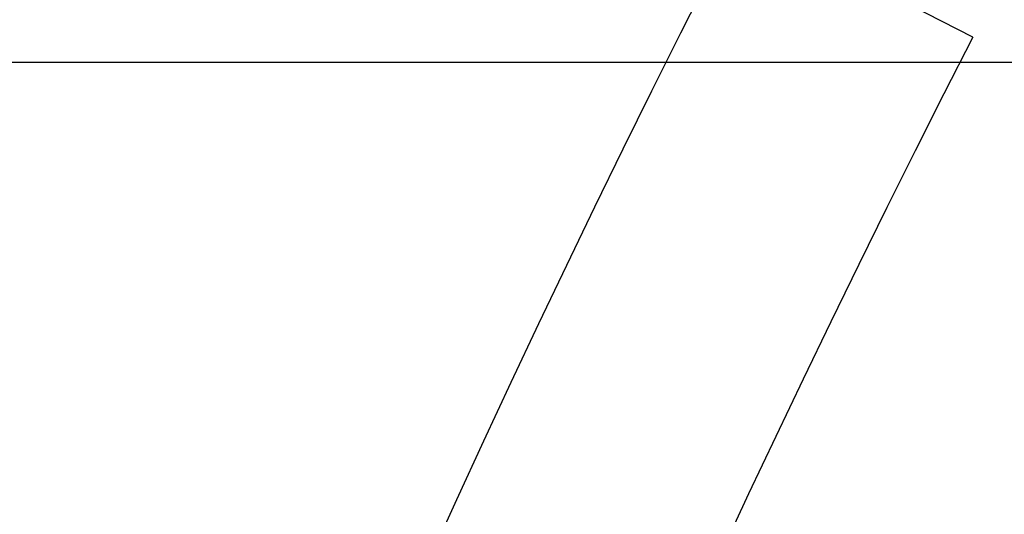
# Model space of a CAD drawing. Extents: x -18402 to 10376, y -5092 to 34139.
# Tile 23 of 78: x 900 to 975, y -2976 to -2939. Entities that reach past the tile are written whole.
import ezdxf

# ---------------------------------------------------------------- set-up
doc = ezdxf.new("R2010")
doc.units = 0
for name, color, linetype in [('0_XREF', 251, 'Continuous'), ('rdc_02$0$0._Étage_1_02-04 Mur.Construction', 251, 'Continuous'), ('rdc_02$0$0._Étage_1_A-AREA-____-OTLN.Modèle IFC', 251, 'Continuous'), ('rdc_02$0$0._Étage_1_A-WALL-____-OTLN.Modèle IFC', 251, 'Continuous')]:
    doc.layers.add(name, color=color, linetype=linetype)
doc.styles.add('rdc_02$0$STYLE_GENERE_3', font='ARIALN.TTF')

# ---------------------------------------------------------------- blocks, each defined once
blk = doc.blocks.new('rdc_02')
at = {"layer": 'rdc_02$0$0._Étage_1_02-04 Mur.Construction', "linetype": 'Continuous', "ltscale": 0.1, "flags": 128}
blk.add_lwpolyline([(858.804, -2941.969), (981.5, -2941.969)], dxfattribs=at)
at = {"layer": 'rdc_02$0$0._Étage_1_A-WALL-____-OTLN.Modèle IFC', "linetype": 'Continuous', "ltscale": 0.1, "flags": 128}
blk.add_lwpolyline([(972.603, -2940.061), (954.804, -2930.939)], dxfattribs=at)
at = {"layer": 'rdc_02$0$0._Étage_1_A-WALL-____-OTLN.Modèle IFC', "linetype": 'Continuous', "ltscale": 0.1}
for radius in [1125, 1105]:
    blk.add_arc((1956, -3444), radius, 152.867241, 184.869925, dxfattribs=at)
at = {"layer": 'rdc_02$0$0._Étage_1_A-AREA-____-OTLN.Modèle IFC', "linetype": 'Continuous', "ltscale": 0.1, "insert": (784.277, -2840.756), "char_height": 30, "attachment_point": 1, "style": 'rdc_02$0$STYLE_GENERE_3'}
blk.add_mtext('\\A1;{\\pql;\\pt0,250;\\fArial Narrow|b0|i0|c0|p34;7,75\\fArial Narrow|b0|i0|c0|p34;\\A1{\\H.66x;\\S^  ;}\\fArial Narrow|b0|i0|c0|p34; m2\\fArial Narrow|b0|i0|c0|p34;\\A1{\\H.66x;\\S^  ;}}', dxfattribs=at)

msp = doc.modelspace()

# ---------------------------------------------------------------- block references
at = {"layer": '0_XREF'}
msp.add_blockref('rdc_02', (0, 0), dxfattribs=at)

doc.saveas('drawing.dxf')
